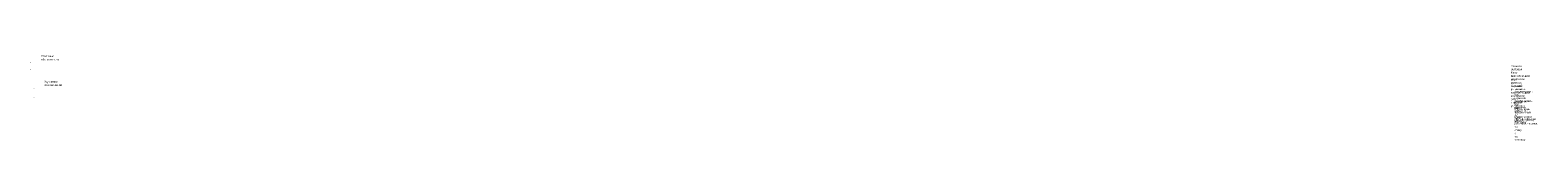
# Model space of a CAD drawing. Header units: millimetres. Extents: x 46223 to 365386, y 255195 to 690246.
# Tile 12 of 12: x 174489 to 365386, y 264997 to 275847. Entities that reach past the tile are written whole.
import ezdxf

# ---------------------------------------------------------------- set-up
doc = ezdxf.new("R2010")
doc.units = ezdxf.units.MM
doc.layers.add('ЭТО ОСвещение', color=255, linetype='Continuous', lineweight=30, plot=False)
doc.styles.add('ICOCPEUR', font='isocpeui.ttf')
doc.styles.add('ГОСТ 250', font='isocpeui.ttf', dxfattribs={"height": 250})

msp = doc.modelspace()

# ---------------------------------------------------------------- texts
at = {"layer": 'ЭТО ОСвещение', "color": 0, "lineweight": 30, "char_height": 250, "attachment_point": 1}
for s, width, heights, insert, style in [('\\pl250,t1000;Условные обозначения:', 5373.978, [353.4], (113376.9, 275847.4), 'ICOCPEUR'), ('\\pi-750,l1000,t1000;-^IРозетка бытовая с заземляющим контактом для cкрытой установки.', 13483.222, [0], (111973.6, 275018.2), 'ICOCPEUR'), ('\\pi-750,l1000,t1000;-^IБлок из двух розеток бытовых с заземляющим контактом для cкрытой установки.', 15034.04, [325], (111973.6, 274151.9), 'ICOCPEUR'), ('\\pi-750,l1000,t1000;-^IВыключатель для cкрытой установки на две цепи', 13483.222, [0], (112402.6, 271787.3), 'ГОСТ 250'), ('\\pl250,t1000;Условные обозначения:', 5373.978, [353.4], (113805.9, 272619.2), 'ГОСТ 250'), ('\\pi-750,l1000,t1000;-^IВыключатель для cкрытой установки на одну цепь', 13483.222, [0], (112402.6, 270596), 'ГОСТ 250'), ('\\pi-750,l1000,t1000,3250;-^IСветильник потолочный со светодиодными лампами', 13483.222, [0], (112402.6, 269562.5), 'ГОСТ 250'), ('\\pi-750,l1000,t1000;-^IСветильники светодиодные, устанавливаемые на стену и на потолок', 13483.222, [0], (112402.6, 268585), 'ГОСТ 250')]:
    msp.add_mtext_dynamic_manual_height_columns(s, width=width, gutter_width=1500, heights=heights, dxfattribs=dict(at, insert=insert, style=style))

doc.saveas('drawing.dxf')
